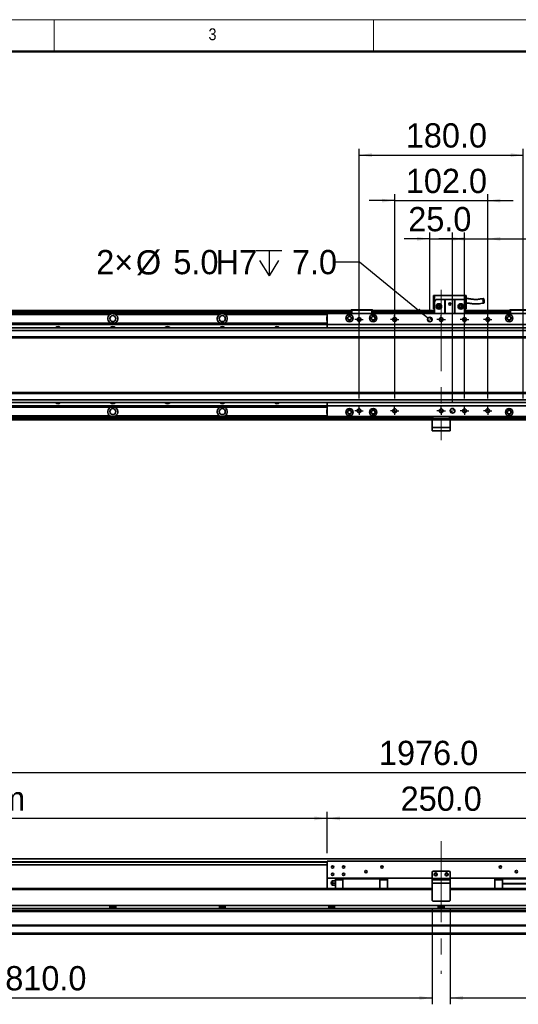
# Model space of a CAD drawing. Header units: millimetres. Extents: x 35 to 2905, y 35 to 2044.
# Tile 3 of 7: x 732 to 1279, y 964 to 2044. Entities that reach past the tile are written whole.
import ezdxf

# ---------------------------------------------------------------- set-up
doc = ezdxf.new("R2010")
doc.units = ezdxf.units.MM
doc.header["$LTSCALE"] = 7
doc.linetypes.add('CENTERX2', pattern=[20.32, 12.7, -2.54, 2.54, -2.54])
doc.layers.add('黑色实线', color=7, linetype='Continuous')
doc.styles.add('SLDTEXTSTYLE1', font='Gothic.ttf', dxfattribs={"width": 0.913})
doc.styles.add('SLDTEXTSTYLE8', font='txt')
doc.dimstyles.new('SLDDIMSTYLE0', dxfattribs={"dimtxt": 26.6, "dimasz": 14, "dimexe": 0, "dimexo": 0.0625, "dimgap": 6.65, "dimtad": 2, "dimdec": 1, "dimrnd": 1e-09, "dimzin": 4, "dimdsep": 46, "dimtxsty": 'SLDTEXTSTYLE8', "dimsah": 1, "dimcen": 0.09, "dimadec": 0, "dimazin": 1, "dimtfac": 1, "dimtdec": 1, "dimtmove": 0, "dimatfit": 0, "dimfxl": 0, "dimfrac": 2, "dimtolj": 1, "dimtzin": 12, "dimarcsym": 0})
doc.dimstyles.new('SLDDIMSTYLE1', dxfattribs={"dimtxt": 26.6, "dimasz": 14, "dimexe": 0, "dimexo": 0.0625, "dimgap": 6.65, "dimtad": 2, "dimdec": 1, "dimrnd": 1e-09, "dimzin": 12, "dimdsep": 46, "dimtxsty": 'SLDTEXTSTYLE8', "dimsah": 1, "dimcen": 0.09, "dimadec": 0, "dimazin": 3, "dimtfac": 1, "dimtdec": 1, "dimtmove": 0, "dimatfit": 0, "dimfxl": 0, "dimfrac": 2, "dimtolj": 1, "dimtzin": 12, "dimarcsym": 0})
doc.dimstyles.new('SLDDIMSTYLE3', dxfattribs={"dimtxt": 26.6, "dimasz": 14, "dimexe": 0, "dimexo": 0.0625, "dimgap": 6.65, "dimtad": 0, "dimtih": 1, "dimtoh": 1, "dimdec": 1, "dimrnd": 1e-09, "dimzin": 4, "dimdsep": 46, "dimtxsty": 'SLDTEXTSTYLE8', "dimsah": 1, "dimcen": 0, "dimadec": 0, "dimazin": 1, "dimtfac": 1, "dimtdec": 1, "dimtofl": 0, "dimtmove": 0, "dimatfit": 3, "dimfxl": 0, "dimfrac": 2, "dimtolj": 1, "dimtzin": 12, "dimarcsym": 0})
doc.dimstyles.new('SLDDIMSTYLE5', dxfattribs={"dimtxt": 26.6, "dimasz": 14, "dimexe": 0, "dimexo": 0.0625, "dimgap": 6.65, "dimtad": 2, "dimdec": 1, "dimrnd": 1e-09, "dimzin": 4, "dimdsep": 46, "dimtxsty": 'SLDTEXTSTYLE8', "dimsah": 1, "dimcen": 0.09, "dimadec": 0, "dimazin": 1, "dimtfac": 1, "dimtdec": 1, "dimtofl": 0, "dimtmove": 0, "dimatfit": 3, "dimfxl": 0, "dimfrac": 2, "dimtolj": 1, "dimtzin": 12, "dimarcsym": 0})

# ---------------------------------------------------------------- blocks, each defined once
blk = doc.blocks.new('SW_SYMBOL_HOLE_DEPTH')
at = {"layer": '黑色实线', "color": 0}
for p, q in [((0, 6125), (5600, 6125)), ((2800, 6125), (2800, 525)), ((700, 3885), (2800, 525)), ((4900, 3885), (2800, 525))]:
    blk.add_line(p, q, dxfattribs=at)
blk = doc.blocks.new('_D_8')
at = {"layer": '黑色实线'}
for p, q in [((1104.9, 1778.2), (1076.9, 1778.2)), ((1179.8, 1716.8), (1104.9, 1778.2))]:
    blk.add_line(p, q, dxfattribs=at)
blk.add_solid([(1179.8, 1716.8), (1170.3, 1727.3), (1167.7, 1724)], dxfattribs=at)
at = {"layer": '黑色实线', "xscale": 0.004985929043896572, "yscale": 0.004985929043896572, "zscale": 0.004985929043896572}
blk.add_blockref('SW_SYMBOL_HOLE_DEPTH', (991.6, 1760.5), dxfattribs=at)
at = {"layer": '黑色实线', "char_height": 26.6, "attachment_point": 1, "style": 'SLDTEXTSTYLE8'}
for s, insert in [('%%c', (859.6, 1791.2)), ('2×', (816.1, 1791.5)), ('5.0', (900.7, 1791.5)), ('H7', (947.1, 1791.5)), ('7.0', (1030.6, 1791.5))]:
    blk.add_mtext(s, dxfattribs=dict(at, insert=insert))
blk = doc.blocks.new('_D_10')
at = {"layer": '黑色实线'}
for p, q in [((1181.8, 1803.7), (1153.8, 1803.7)), ((1181.8, 1724.1), (1181.8, 1810.7)), ((1181.8, 1803.7), (1206.8, 1803.7)), ((1206.8, 1624.1), (1206.8, 1810.7)), ((1206.8, 1803.7), (1234.8, 1803.7))]:
    blk.add_line(p, q, dxfattribs=at)
for points in [[(1181.8, 1803.7), (1167.8, 1805.8), (1167.8, 1801.6)], [(1206.8, 1803.7), (1220.8, 1801.6), (1220.8, 1805.8)]]:
    blk.add_solid(points, dxfattribs=at)
at = {"layer": '黑色实线', "insert": (1158.2, 1838.6), "char_height": 26.6, "attachment_point": 1, "style": 'SLDTEXTSTYLE8'}
blk.add_mtext('25.0', dxfattribs=at)
blk = doc.blocks.new('_D_11')
at = {"layer": '黑色实线'}
for p, q in [((1143.3, 1628.7), (1143.3, 1852.6)), ((1245.3, 1628.7), (1245.3, 1852.6)), ((1143.3, 1845.6), (1115.3, 1845.6)), ((1143.3, 1845.6), (1245.3, 1845.6)), ((1245.3, 1845.6), (1273.3, 1845.6))]:
    blk.add_line(p, q, dxfattribs=at)
for points in [[(1143.3, 1845.6), (1129.3, 1847.7), (1129.3, 1843.5)], [(1245.3, 1845.6), (1259.3, 1843.5), (1259.3, 1847.7)]]:
    blk.add_solid(points, dxfattribs=at)
at = {"layer": '黑色实线', "insert": (1155.5, 1880.5), "char_height": 26.6, "attachment_point": 1, "style": 'SLDTEXTSTYLE8'}
blk.add_mtext('102.0', dxfattribs=at)
blk = doc.blocks.new('_D_12')
at = {"layer": '黑色实线'}
for p, q in [((1104.3, 1628.7), (1104.3, 1902.5)), ((1284.3, 1628.7), (1284.3, 1902.5)), ((1104.3, 1895.5), (1284.3, 1895.5))]:
    blk.add_line(p, q, dxfattribs=at)
for points in [[(1104.3, 1895.5), (1118.3, 1893.4), (1118.3, 1897.6)], [(1284.3, 1895.5), (1270.3, 1897.6), (1270.3, 1893.4)]]:
    blk.add_solid(points, dxfattribs=at)
at = {"layer": '黑色实线', "insert": (1155.5, 1930.4), "char_height": 26.6, "attachment_point": 1, "style": 'SLDTEXTSTYLE8'}
blk.add_mtext('180.0', dxfattribs=at)
blk = doc.blocks.new('_D_13')
at = {"layer": '黑色实线'}
for p, q in [((1219.8, 1803.7), (1191.8, 1803.7)), ((1219.8, 1628.7), (1219.8, 1810.7)), ((1219.8, 1803.7), (1245.3, 1803.7)), ((1245.3, 1628.7), (1245.3, 1810.7)), ((1245.3, 1803.7), (1378.1, 1803.7))]:
    blk.add_line(p, q, dxfattribs=at)
for points in [[(1219.8, 1803.7), (1205.8, 1805.8), (1205.8, 1801.6)], [(1245.3, 1803.7), (1259.3, 1801.6), (1259.3, 1805.8)]]:
    blk.add_solid(points, dxfattribs=at)
at = {"layer": '黑色实线', "insert": (1312.5, 1838.6), "char_height": 26.6, "attachment_point": 1, "style": 'SLDTEXTSTYLE8'}
blk.add_mtext('25.5', dxfattribs=at)
blk = doc.blocks.new('SW_CENTERMARKSYMBOL_0')
at = {"layer": '黑色实线', "color": 0}
for p, q in [((-2.54, 0), (-4.64, 0)), ((0, 0), (-2.54, 0)), ((0, 2.54), (0, 4.64)), ((0, 0), (0, 2.54)), ((0, 0), (0, -2.54)), ((0, 0), (2.54, 0)), ((2.54, 0), (4.64, 0)), ((0, -2.54), (0, -4.64))]:
    blk.add_line(p, q, dxfattribs=at)
blk = doc.blocks.new('SW_CENTERMARKSYMBOL_1')
at = {"layer": '黑色实线', "color": 0}
for p, q in [((-2.54, 0), (-4.64, 0)), ((0, 0), (-2.54, 0)), ((0, 2.54), (0, 4.64)), ((0, 0), (0, 2.54)), ((0, 0), (0, -2.54)), ((0, 0), (2.54, 0)), ((2.54, 0), (4.64, 0)), ((0, -2.54), (0, -4.64))]:
    blk.add_line(p, q, dxfattribs=at)
blk = doc.blocks.new('SW_CENTERMARKSYMBOL_2')
at = {"layer": '黑色实线', "color": 0}
for p, q in [((-2.54, 0), (-4.64, 0)), ((0, 0), (-2.54, 0)), ((0, 2.54), (0, 4.64)), ((0, 0), (0, 2.54)), ((0, 0), (0, -2.54)), ((0, 0), (2.54, 0)), ((2.54, 0), (4.64, 0)), ((0, -2.54), (0, -4.64))]:
    blk.add_line(p, q, dxfattribs=at)
blk = doc.blocks.new('SW_CENTERMARKSYMBOL_3')
at = {"layer": '黑色实线', "color": 0}
for p, q in [((-2.54, 0), (-4.64, 0)), ((0, 0), (-2.54, 0)), ((0, 2.54), (0, 4.64)), ((0, 0), (0, 2.54)), ((0, 0), (0, -2.54)), ((0, 0), (2.54, 0)), ((2.54, 0), (4.64, 0)), ((0, -2.54), (0, -4.64))]:
    blk.add_line(p, q, dxfattribs=at)
blk = doc.blocks.new('SW_CENTERMARKSYMBOL_4')
at = {"layer": '黑色实线', "color": 0}
for p, q in [((-2.54, 0), (-4.64, 0)), ((0, 0), (-2.54, 0)), ((0, 2.54), (0, 4.64)), ((0, 0), (0, 2.54)), ((0, 0), (0, -2.54)), ((0, 0), (2.54, 0)), ((2.54, 0), (4.64, 0)), ((0, -2.54), (0, -4.64))]:
    blk.add_line(p, q, dxfattribs=at)
blk = doc.blocks.new('SW_CENTERMARKSYMBOL_7')
at = {"layer": '黑色实线', "color": 0}
for p, q in [((-2.54, 0), (-4.64, 0)), ((0, 0), (-2.54, 0)), ((0, 2.54), (0, 4.64)), ((0, 0), (0, 2.54)), ((0, 0), (0, -2.54)), ((0, 0), (2.54, 0)), ((2.54, 0), (4.64, 0)), ((0, -2.54), (0, -4.64))]:
    blk.add_line(p, q, dxfattribs=at)
blk = doc.blocks.new('SW_CENTERMARKSYMBOL_8')
at = {"layer": '黑色实线', "color": 0}
for p, q in [((-2.54, 0), (-4.64, 0)), ((0, 0), (-2.54, 0)), ((0, 2.54), (0, 4.64)), ((0, 0), (0, 2.54)), ((0, 0), (0, -2.54)), ((0, 0), (2.54, 0)), ((2.54, 0), (4.64, 0)), ((0, -2.54), (0, -4.64))]:
    blk.add_line(p, q, dxfattribs=at)
blk = doc.blocks.new('SW_CENTERMARKSYMBOL_9')
at = {"layer": '黑色实线', "color": 0}
for p, q in [((-2.54, 0), (-4.64, 0)), ((0, 0), (-2.54, 0)), ((0, 2.54), (0, 4.64)), ((0, 0), (0, 2.54)), ((0, 0), (0, -2.54)), ((0, 0), (2.54, 0)), ((2.54, 0), (4.64, 0)), ((0, -2.54), (0, -4.64))]:
    blk.add_line(p, q, dxfattribs=at)
blk = doc.blocks.new('SW_CENTERMARKSYMBOL_10')
at = {"layer": '黑色实线', "color": 0}
for p, q in [((-2.54, 0), (-4.64, 0)), ((0, 0), (-2.54, 0)), ((0, 2.54), (0, 4.64)), ((0, 0), (0, 2.54)), ((0, 0), (0, -2.54)), ((0, 0), (2.54, 0)), ((2.54, 0), (4.64, 0)), ((0, -2.54), (0, -4.64))]:
    blk.add_line(p, q, dxfattribs=at)
blk = doc.blocks.new('SW_CENTERMARKSYMBOL_11')
at = {"layer": '黑色实线', "color": 0}
for p, q in [((-2.54, 0), (-4.64, 0)), ((0, 0), (-2.54, 0)), ((0, 2.54), (0, 4.64)), ((0, 0), (0, 2.54)), ((0, 0), (0, -2.54)), ((0, 0), (2.54, 0)), ((2.54, 0), (4.64, 0)), ((0, -2.54), (0, -4.64))]:
    blk.add_line(p, q, dxfattribs=at)
blk = doc.blocks.new('SW_DOWELSYMBOL_0')
at = {"linetype": 'Continuous', "lineweight": 18}
h = blk.add_hatch(color=0, dxfattribs=at)
edge = h.paths.add_edge_path(flags=0)
edge.add_arc((0, 0), 2.5, 180, 270)
edge.add_line((0, -2.5), (0, 0))
edge.add_line((0, 0), (-2.5, 0))
h = blk.add_hatch(color=0, dxfattribs=at)
edge = h.paths.add_edge_path(flags=0)
edge.add_arc((0, 0), 2.5, 0, 90)
edge.add_line((0, 2.5), (0, 0))
edge.add_line((0, 0), (2.5, 0))
at = {"layer": '黑色实线', "color": 0}
blk.add_circle((0, 0), 2.5, dxfattribs=at)
blk = doc.blocks.new('SW_DOWELSYMBOL_1')
at = {"linetype": 'Continuous', "lineweight": 18}
h = blk.add_hatch(color=0, dxfattribs=at)
edge = h.paths.add_edge_path(flags=0)
edge.add_arc((0, 0), 2.5, 180, 270)
edge.add_line((0, -2.5), (0, 0))
edge.add_line((0, 0), (-2.5, 0))
h = blk.add_hatch(color=0, dxfattribs=at)
edge = h.paths.add_edge_path(flags=0)
edge.add_arc((0, 0), 2.5, 0, 90)
edge.add_line((0, 2.5), (0, 0))
edge.add_line((0, 0), (2.5, 0))
at = {"layer": '黑色实线', "color": 0}
blk.add_circle((0, 0), 2.5, dxfattribs=at)
blk = doc.blocks.new('_D_14')
at = {"layer": '黑色实线'}
for p, q in [((206.3, 1107.7), (206.3, 1225.4)), ((2182.3, 1107.7), (2182.3, 1225.4)), ((206.3, 1218.4), (2182.3, 1218.4))]:
    blk.add_line(p, q, dxfattribs=at)
for points in [[(206.3, 1218.4), (220.3, 1216.3), (220.3, 1220.5)], [(2182.3, 1218.4), (2168.3, 1220.5), (2168.3, 1216.3)]]:
    blk.add_solid(points, dxfattribs=at)
at = {"layer": '黑色实线', "insert": (1126.1, 1253.3), "char_height": 26.6, "attachment_point": 1, "style": 'SLDTEXTSTYLE8'}
blk.add_mtext('1976.0', dxfattribs=at)
blk = doc.blocks.new('_D_15')
at = {"layer": '黑色实线'}
for p, q in [((241.3, 1123.4), (241.3, 1175.2)), ((1069.3, 1168.2), (241.3, 1168.2)), ((1069.3, 1130.2), (1069.3, 1175.2))]:
    blk.add_line(p, q, dxfattribs=at)
for points in [[(241.3, 1168.2), (255.3, 1166.1), (255.3, 1170.3)], [(1069.3, 1168.2), (1055.3, 1170.3), (1055.3, 1166.1)]]:
    blk.add_solid(points, dxfattribs=at)
at = {"layer": '黑色实线', "char_height": 26.6, "attachment_point": 1, "style": 'SLDTEXTSTYLE8'}
for s, insert in [('828.0', (461.7, 1203.1)), ('=T/2+18mm', (546.5, 1203.1))]:
    blk.add_mtext(s, dxfattribs=dict(at, insert=insert))
blk = doc.blocks.new('_D_16')
at = {"layer": '黑色实线'}
for p, q in [((1069.3, 1130.2), (1069.3, 1175.2)), ((1319.3, 1168.2), (1069.3, 1168.2)), ((1319.3, 1130.2), (1319.3, 1175.2))]:
    blk.add_line(p, q, dxfattribs=at)
for points in [[(1069.3, 1168.2), (1083.3, 1166.1), (1083.3, 1170.3)], [(1319.3, 1168.2), (1305.3, 1170.3), (1305.3, 1166.1)]]:
    blk.add_solid(points, dxfattribs=at)
at = {"layer": '黑色实线', "insert": (1149.8, 1203.1), "char_height": 26.6, "attachment_point": 1, "style": 'SLDTEXTSTYLE8'}
blk.add_mtext('250.0', dxfattribs=at)
blk = doc.blocks.new('_D_18')
at = {"layer": '黑色实线'}
for p, q in [((1184.3, 1069.4), (1184.3, 964.3)), ((374.3, 1061.7), (374.3, 964.3)), ((374.3, 971.3), (1184.3, 971.3))]:
    blk.add_line(p, q, dxfattribs=at)
for points in [[(374.3, 971.3), (388.3, 969.2), (388.3, 973.4)], [(1184.3, 971.3), (1170.3, 973.4), (1170.3, 969.2)]]:
    blk.add_solid(points, dxfattribs=at)
at = {"layer": '黑色实线', "insert": (716.4, 1006.2), "char_height": 26.6, "attachment_point": 1, "style": 'SLDTEXTSTYLE8'}
blk.add_mtext('810.0', dxfattribs=at)
blk = doc.blocks.new('_D_19')
at = {"layer": '黑色实线'}
for p, q in [((1204.3, 1069.4), (1204.3, 964.3)), ((2014.3, 1061.7), (2014.3, 964.3)), ((1204.3, 971.3), (2014.3, 971.3))]:
    blk.add_line(p, q, dxfattribs=at)
for points in [[(1204.3, 971.3), (1218.3, 969.2), (1218.3, 973.4)], [(2014.3, 971.3), (2000.3, 973.4), (2000.3, 969.2)]]:
    blk.add_solid(points, dxfattribs=at)
at = {"layer": '黑色实线', "insert": (1531.7, 1006.2), "char_height": 26.6, "attachment_point": 1, "style": 'SLDTEXTSTYLE8'}
blk.add_mtext('810.0', dxfattribs=at)

msp = doc.modelspace()

# ---------------------------------------------------------------- linework, layer by layer
at = {"color": 7, "linetype": 'Continuous', "lineweight": 18}
for p, q in [((2905, 2044), (35, 2044)), ((770, 2044), (770, 2009)), ((1120, 2009), (1120, 2044)), ((70, 2009), (2870, 2009))]:
    msp.add_line(p, q, dxfattribs=at)
at = {"color": 7, "linetype": 'Continuous', "lineweight": 50}
msp.add_line((2870, 2009), (70, 2009), dxfattribs=at)
at = {"color": 7, "linetype": 'Continuous', "lineweight": 35}
for p, q in [((1185.78, 1741.5), (1186.78, 1741.5)), ((1185.78, 1741.5), (1185.78, 1727.1)), ((1186.78, 1735.1), (1186.78, 1741.5)), ((1186.78, 1741.5), (1220.78, 1741.5)), ((1220.78, 1741.5), (1221.78, 1741.5)), ((1220.78, 1741.5), (1220.78, 1735.1)), ((1221.78, 1727.1), (1221.78, 1741.5)), ((1188.78, 1737.1), (1186.78, 1735.1)), ((1186.78, 1735.1), (1186.78, 1721.7)), ((1188.78, 1737.1), (1198.28, 1737.1)), ((1198.28, 1721.7), (1198.28, 1737.1)), ((1198.28, 1737.1), (1198.78, 1737.1)), ((1198.78, 1737.1), (1198.78, 1721.7)), ((1208.78, 1737.1), (1198.78, 1737.1)), ((1208.78, 1721.7), (1208.78, 1737.1)), ((1208.78, 1737.1), (1209.28, 1737.1)), ((1209.28, 1737.1), (1218.78, 1737.1)), ((1209.28, 1737.1), (1209.28, 1721.7)), ((1220.78, 1735.1), (1218.78, 1737.1)), ((1220.78, 1735.1), (1220.78, 1721.7)), ((1095.28, 1725.2), (218.28, 1725.2)), ((1095.28, 1724.7), (218.28, 1724.7)), ((1095.28, 1722.69), (218.28, 1722.69)), ((334.28, 1725), (1095.28, 1725)), ((334.28, 1724.8), (1095.28, 1724.8)), ((831.11, 1720.69), (717.45, 1720.69)), ((951.11, 1720.69), (837.45, 1720.69)), ((1319.28, 1721.7), (1069.28, 1721.7)), ((1069.28, 1721.7), (1069.28, 1709.7)), ((1095.28, 1725.4), (1095.58, 1725.7)), ((1096.28, 1725.4), (1095.28, 1725.4)), ((1095.28, 1721.7), (1095.28, 1725.4)), ((1095.58, 1725.7), (1096.4, 1725.7)), ((1096.28, 1725.4), (1096.4, 1725.7)), ((1118.28, 1725.4), (1096.28, 1725.4)), ((1096.28, 1725.4), (1096.28, 1721.7)), ((1096.4, 1725.7), (1118.15, 1725.7)), ((1118.28, 1725.4), (1118.15, 1725.7)), ((1118.15, 1725.7), (1118.98, 1725.7)), ((1118.28, 1721.7), (1118.28, 1725.4)), ((1119.28, 1725.4), (1118.28, 1725.4)), ((1118.98, 1725.7), (1119.28, 1725.4)), ((1119.28, 1725.4), (1119.28, 1721.7)), ((1186.78, 1725.2), (1119.28, 1725.2)), ((1119.28, 1725), (1186.78, 1725)), ((1119.28, 1724.8), (1186.78, 1724.8)), ((1186.78, 1724.7), (1119.28, 1724.7)), ((1186.78, 1722.69), (1119.28, 1722.69)), ((1185.78, 1727.1), (1186.78, 1727.1)), ((1220.78, 1727.1), (1221.78, 1727.1)), ((1269.28, 1725.2), (1220.78, 1725.2)), ((1220.78, 1725), (1269.28, 1725)), ((1220.78, 1724.8), (1269.28, 1724.8)), ((1269.28, 1724.7), (1220.78, 1724.7)), ((1269.28, 1722.69), (1220.78, 1722.69)), ((1269.28, 1725.4), (1269.58, 1725.7)), ((1270.28, 1725.4), (1269.28, 1725.4)), ((1269.28, 1721.7), (1269.28, 1725.4)), ((1269.58, 1725.7), (1270.4, 1725.7)), ((1270.28, 1725.4), (1270.4, 1725.7)), ((1270.28, 1725.4), (1270.28, 1721.7)), ((1292.28, 1725.4), (1270.28, 1725.4)), ((1270.4, 1725.7), (1292.15, 1725.7)), ((224.28, 1711.19), (1069.28, 1711.19)), ((224.28, 1710.9), (1069.28, 1710.9)), ((224.28, 1710), (1069.28, 1710)), ((224.28, 1709.71), (1069.28, 1709.71)), ((2149.78, 1706.2), (238.78, 1706.2)), ((1319.28, 1709.7), (1069.28, 1709.7)), ((1069.28, 1709.7), (1069.28, 1706.2)), ((2149.78, 1703.2), (238.78, 1703.2)), ((2149.78, 1696.2), (238.78, 1696.2)), ((238.78, 1695.2), (2149.78, 1695.2)), ((2149.78, 1635.2), (238.78, 1635.2)), ((2149.78, 1634.2), (238.78, 1634.2)), ((224.28, 1620.69), (1069.28, 1620.69)), ((224.28, 1620.4), (1069.28, 1620.4)), ((2149.78, 1627.2), (238.78, 1627.2)), ((2149.78, 1624.2), (238.78, 1624.2)), ((1069.28, 1624.2), (1069.28, 1620.7)), ((1319.28, 1620.7), (1069.28, 1620.7)), ((1069.28, 1620.7), (1069.28, 1608.7)), ((224.28, 1619.5), (1069.28, 1619.5)), ((224.28, 1619.2), (1069.28, 1619.2)), ((831.11, 1609.7), (717.45, 1609.7)), ((951.11, 1609.7), (837.45, 1609.7)), ((1184.28, 1607.7), (218.28, 1607.7)), ((1184.28, 1605.2), (218.28, 1605.2)), ((1319.28, 1608.7), (1069.28, 1608.7)), ((1184.28, 1606.7), (1184.28, 1608.7)), ((1185.28, 1606.7), (1184.28, 1606.7)), ((1184.28, 1605.2), (1184.28, 1606.7)), ((1204.28, 1605.2), (1184.28, 1605.2)), ((1184.28, 1605.2), (1184.28, 1596.7)), ((1185.28, 1608.7), (1185.28, 1606.7)), ((1203.28, 1606.7), (1185.28, 1606.7)), ((1203.28, 1606.7), (1203.28, 1608.7)), ((1204.28, 1606.7), (1203.28, 1606.7)), ((1204.28, 1608.7), (1204.28, 1606.7)), ((2170.28, 1607.7), (1204.28, 1607.7)), ((1204.28, 1606.7), (1204.28, 1605.2)), ((1204.28, 1605.2), (1204.28, 1596.7)), ((2170.28, 1605.2), (1204.28, 1605.2)), ((1184.28, 1596.7), (1204.28, 1596.7)), ((1184.28, 1593.2), (1184.28, 1596.7)), ((1204.28, 1593.2), (1184.28, 1593.2)), ((1204.28, 1596.7), (1204.28, 1593.2)), ((2149.78, 1123.67), (238.78, 1123.67)), ((1069.28, 1117.17), (238.78, 1117.17)), ((1069.28, 1121.32), (1069.28, 1102.82)), ((1319.28, 1121.32), (1069.28, 1121.32)), ((1184.28, 1102.82), (1069.28, 1102.82)), ((1069.28, 1102.82), (1069.28, 1091.32)), ((1078.28, 1100.77), (1078.28, 1101.72)), ((1078.28, 1101.72), (1078.28, 1099.82)), ((1078.28, 1097.32), (1078.28, 1101.72)), ((1086.53, 1101.72), (1078.28, 1101.72)), ((1086.53, 1101.82), (1086.53, 1102.82)), ((1086.53, 1102.82), (1086.53, 1102.61)), ((1086.53, 1102.32), (1086.53, 1102.61)), ((1086.53, 1102.61), (1086.53, 1102.32)), ((1086.53, 1091.26), (1086.53, 1101.82)), ((1086.53, 1101.82), (1127.03, 1101.82)), ((1086.53, 1101.82), (1086.53, 1099.32)), ((1086.53, 1100.77), (1086.53, 1101.72)), ((1127.03, 1101.82), (1127.03, 1102.82)), ((1127.03, 1101.82), (1127.03, 1091.26)), ((1135.28, 1101.72), (1127.03, 1101.72)), ((1135.28, 1100.77), (1135.28, 1101.72)), ((1185.28, 1110.32), (1184.28, 1109.32)), ((1184.28, 1109.32), (1184.28, 1102.32)), ((1184.28, 1102.32), (1204.28, 1102.32)), ((1184.28, 1100.82), (1184.28, 1102.32)), ((1203.28, 1110.32), (1185.28, 1110.32)), ((1204.28, 1109.32), (1203.28, 1110.32)), ((1204.28, 1109.32), (1204.28, 1102.32)), ((1319.28, 1102.82), (1204.28, 1102.82)), ((1204.28, 1102.32), (1204.28, 1100.82)), ((1253.28, 1101.72), (1253.28, 1100.77)), ((1261.53, 1101.72), (1253.28, 1101.72)), ((1261.53, 1102.82), (1261.53, 1101.82)), ((1302.03, 1101.82), (1261.53, 1101.82)), ((1261.53, 1101.82), (1261.53, 1096.82)), ((1184.28, 1091.26), (218.28, 1091.26)), ((224.28, 1091.32), (1078.28, 1091.32)), ((1073.79, 1097.09), (1073.79, 1097.55)), ((1078.28, 1099.82), (1075.96, 1099.82)), ((1075.96, 1097.32), (1078.28, 1097.32)), ((1078.28, 1094.82), (1075.96, 1094.82)), ((1078.28, 1099.82), (1078.28, 1100.77)), ((1078.28, 1091.26), (1078.28, 1100.77)), ((1078.28, 1100.77), (1086.53, 1100.77)), ((1078.28, 1097.32), (1078.28, 1094.12)), ((1078.28, 1097.32), (1078.28, 1093.32)), ((1078.28, 1091.32), (1078.28, 1094.82)), ((1078.28, 1094.82), (1078.28, 1093.32)), ((1086.53, 1100.77), (1086.53, 1091.26)), ((1086.53, 1093.32), (1086.53, 1091.32)), ((1127.03, 1100.77), (1135.28, 1100.77)), ((1135.28, 1100.77), (1135.28, 1091.26)), ((1135.28, 1091.32), (1184.28, 1091.32)), ((1184.28, 1097.32), (1184.28, 1100.82)), ((1184.28, 1100.82), (1204.28, 1100.82)), ((1204.28, 1097.32), (1184.28, 1097.32)), ((1184.28, 1097.32), (1184.28, 1078.32)), ((1204.28, 1100.82), (1204.28, 1097.32)), ((1204.28, 1097.32), (1204.28, 1078.32)), ((1204.28, 1091.32), (1253.28, 1091.32)), ((2170.28, 1091.26), (1204.28, 1091.26)), ((1261.53, 1100.77), (1253.28, 1100.77)), ((1253.28, 1100.77), (1253.28, 1091.26)), ((1261.53, 1096.82), (1302.03, 1096.82)), ((1261.53, 1096.82), (1261.53, 1096.52)), ((1302.03, 1096.52), (1261.53, 1096.52)), ((1261.53, 1096.52), (1261.53, 1091.26)), ((1967.28, 1072.72), (421.28, 1072.72)), ((1967.28, 1069.32), (421.28, 1069.32)), ((831.11, 1072.72), (831.11, 1069.32)), ((837.45, 1071.32), (831.11, 1071.32)), ((837.45, 1069.32), (837.45, 1072.72)), ((951.11, 1072.72), (951.11, 1069.32)), ((957.45, 1071.32), (951.11, 1071.32)), ((957.45, 1069.32), (957.45, 1072.72)), ((1071.11, 1072.72), (1071.11, 1069.32)), ((1077.45, 1071.32), (1071.11, 1071.32)), ((1077.45, 1069.32), (1077.45, 1072.72)), ((1184.28, 1078.32), (1185.28, 1077.32)), ((1203.28, 1077.32), (1185.28, 1077.32)), ((1191.11, 1072.72), (1191.11, 1069.32)), ((1197.45, 1071.32), (1191.11, 1071.32)), ((1197.45, 1069.32), (1197.45, 1072.72)), ((1203.28, 1077.32), (1204.28, 1078.32)), ((1968.03, 1066.26), (420.52, 1066.26)), ((2170.28, 1051.26), (218.28, 1051.26)), ((2170.28, 1050.26), (218.28, 1050.26)), ((2170.28, 1042.32), (218.28, 1042.32)), ((2170.28, 1041.32), (218.28, 1041.32))]:
    msp.add_line(p, q, dxfattribs=at)
at = {"color": 8, "linetype": 'Continuous', "lineweight": 35}
for p, q in [((1095.28, 1724.2), (218.28, 1724.2)), ((1069.28, 1720.69), (957.45, 1720.69)), ((1186.78, 1724.2), (1119.28, 1724.2)), ((1269.28, 1724.2), (1220.78, 1724.2)), ((1069.28, 1609.7), (957.45, 1609.7)), ((1184.28, 1606.2), (218.28, 1606.2)), ((2170.28, 1606.2), (1204.28, 1606.2)), ((1069.28, 1120.67), (238.78, 1120.67)), ((1069.28, 1120.17), (238.78, 1120.17)), ((1184.28, 1090.26), (218.28, 1090.26)), ((2170.28, 1090.26), (1204.28, 1090.26)), ((1967.28, 1067.26), (421.28, 1067.26))]:
    msp.add_line(p, q, dxfattribs=at)
at = {"color": 7, "linetype": 'Continuous', "lineweight": 35}
for centre, radius in [((1191.78, 1729.6), 3), ((1191.78, 1729.6), 1.7), ((1191.78, 1729.6), 1.6), ((1203.78, 1732.1), 1.25), ((1215.78, 1729.6), 3), ((1215.78, 1729.6), 1.7), ((1215.78, 1729.6), 1.6), ((834.28, 1716.2), 3.3), ((954.28, 1716.2), 3.3), ((1093.78, 1716.7), 4), ((1093.78, 1716.7), 2.25), ((1093.78, 1716.7), 2), ((1104.28, 1715.2), 2.1), ((1119.78, 1716.7), 4), ((1119.78, 1716.7), 2.25), ((1119.78, 1716.7), 2), ((1143.28, 1715.2), 2.1), ((1181.78, 1715.2), 2.5), ((1194.28, 1715.2), 2.1), ((1219.78, 1715.2), 2.1), ((1245.28, 1715.2), 2.1), ((1268.78, 1716.7), 4), ((1268.78, 1716.7), 2.25), ((1268.78, 1716.7), 2), ((834.28, 1614.2), 3.3), ((954.28, 1614.2), 3.3), ((1093.78, 1613.69), 4), ((1093.78, 1613.69), 2.25), ((1093.78, 1613.69), 2), ((1104.28, 1615.2), 2.1), ((1119.78, 1613.69), 4), ((1119.78, 1613.69), 2.25), ((1119.78, 1613.69), 2), ((1143.28, 1615.2), 2.1), ((1194.28, 1615.2), 2.1), ((1206.78, 1615.2), 2.5), ((1219.78, 1615.2), 2.1), ((1245.28, 1615.2), 2.1), ((1268.78, 1613.69), 4), ((1268.78, 1613.69), 2.25), ((1268.78, 1613.69), 2), ((1075.28, 1114.82), 1.25), ((1087.28, 1114.82), 1.25), ((1129.28, 1114.82), 1.25), ((1259.28, 1114.82), 1.25), ((1075.28, 1106.82), 1.25), ((1087.28, 1106.82), 1.25), ((1111.78, 1109.82), 1.25), ((1188.28, 1106.82), 1.7), ((1188.28, 1106.82), 1.25), ((1200.28, 1106.82), 1.7), ((1200.28, 1106.82), 1.25), ((1276.78, 1109.82), 1.25)]:
    msp.add_circle(centre, radius, dxfattribs=at)
for centre, radius, start, end in [((834.28, 1716.2), 5.5, 125.18979, 245.50882), ((834.28, 1716.2), 5.5, 294.49118, 54.81021), ((954.28, 1716.2), 5.5, 125.18979, 245.50882), ((954.28, 1716.2), 5.5, 294.49118, 54.81021), ((1074.28, 1716.2), 5.5, 155.38002, 204.61998), ((774.28, 1703.69), 3.75, 41.91572, 138.08428), ((834.28, 1703.69), 3.75, 41.91572, 138.08428), ((894.28, 1703.69), 3.75, 41.91572, 138.08428), ((954.28, 1703.69), 3.75, 41.91572, 138.08428), ((1014.28, 1703.69), 3.75, 41.91572, 138.08428), ((774.28, 1626.7), 3.75, 221.91572, 318.08428), ((834.28, 1626.7), 3.75, 221.91572, 318.08428), ((894.28, 1626.7), 3.75, 221.91572, 318.08428), ((954.28, 1626.7), 3.75, 221.91572, 318.08428), ((1014.28, 1626.7), 3.75, 221.91572, 318.08428), ((834.28, 1614.2), 5.5, 114.49118, 234.81021), ((834.28, 1614.2), 5.5, 305.18979, 65.50882), ((954.28, 1614.2), 5.5, 114.49118, 234.81021), ((954.28, 1614.2), 5.5, 305.18979, 65.50882), ((1074.28, 1614.2), 5.5, 155.38002, 204.61998), ((1073.88, 1097.32), 0.25, 111.36458, 248.69453), ((1076.78, 1097.32), 3, 123.36668, 175.56913), ((1076.78, 1097.32), 3, 184.51433, 236.60291)]:
    msp.add_arc(centre, radius, start, end, dxfattribs=at)
for points, knots in [([(1191.56, 1728.47), (1191.44, 1728.49), (1191.18, 1728.53), (1190.84, 1728.76), (1190.58, 1729.08), (1190.43, 1729.48), (1190.42, 1729.92), (1190.55, 1730.36), (1190.81, 1730.73), (1191.06, 1730.9), (1191.17, 1730.97)], [0, 0, 0, 0, 0.1153486, 0.2312704, 0.3517785, 0.4770105, 0.6065191, 0.74024, 0.8783409, 1, 1, 1, 1]), ([(1191.78, 1728.45), (1191.78, 1728.45), (1191.9, 1728.45), (1192.14, 1728.49), (1192.45, 1728.65), (1192.71, 1728.9), (1192.88, 1729.21), (1192.94, 1729.55), (1192.9, 1729.91), (1192.76, 1730.23), (1192.53, 1730.5), (1192.22, 1730.68), (1191.88, 1730.76), (1191.53, 1730.74), (1191.2, 1730.61), (1190.92, 1730.39), (1190.72, 1730.1), (1190.62, 1729.76), (1190.63, 1729.41), (1190.74, 1729.07), (1190.94, 1728.78), (1191.23, 1728.56), (1191.45, 1728.5), (1191.56, 1728.47)], [0, 0, 0, 0, 0.0017237, 0.0516366, 0.1015441, 0.1514564, 0.2013704, 0.2512881, 0.3012034, 0.351115, 0.4010265, 0.4509412, 0.500855, 0.5507757, 0.6006878, 0.6506019, 0.7005163, 0.7504307, 0.8003419, 0.8502558, 0.9001741, 0.9500902, 1, 1, 1, 1]), ([(1192.38, 1730.97), (1192.52, 1730.88), (1192.78, 1730.7), (1193.04, 1730.27), (1193.15, 1729.8), (1193.09, 1729.33), (1192.88, 1728.92), (1192.55, 1728.63), (1192.23, 1728.5), (1192.04, 1728.48), (1191.99, 1728.47)], [0, 0, 0, 0, 0.1408048, 0.2880609, 0.4304362, 0.5679421, 0.7005812, 0.8284653, 0.9515916, 1, 1, 1, 1]), ([(1215.65, 1728.47), (1215.59, 1728.47), (1215.4, 1728.48), (1215.07, 1728.59), (1214.73, 1728.86), (1214.49, 1729.24), (1214.4, 1729.7), (1214.47, 1730.19), (1214.72, 1730.63), (1214.99, 1730.87), (1215.15, 1730.96), (1215.17, 1730.97)], [0, 0, 0, 0, 0.04883025, 0.16800727, 0.29191861, 0.42054424, 0.55395978, 0.69216765, 0.83493509, 0.98190371, 1, 1, 1, 1]), ([(1215.56, 1728.47), (1215.43, 1728.51), (1215.19, 1728.58), (1214.91, 1728.82), (1214.75, 1729.07), (1214.65, 1729.33), (1214.62, 1729.54), (1214.63, 1729.67), (1214.63, 1729.7), (1214.63, 1729.71), (1214.63, 1729.71), (1214.63, 1729.71), (1214.63, 1729.71), (1214.63, 1729.71)], [0, 0, 0, 0, 0.2369318, 0.4416658, 0.6142323, 0.7545053, 0.9380788, 0.982965, 0.9897878, 0.9952063, 0.9975517, 0.9997681, 1, 1, 1, 1]), ([(1215.99, 1728.47), (1216.13, 1728.49), (1216.41, 1728.54), (1216.76, 1728.8), (1217.01, 1729.14), (1217.13, 1729.55), (1217.12, 1729.98), (1216.98, 1730.38), (1216.74, 1730.74), (1216.5, 1730.89), (1216.38, 1730.97)], [0, 0, 0, 0, 0.12478363, 0.24982007, 0.37484509, 0.4998435, 0.62483156, 0.74982428, 0.87482028, 1, 1, 1, 1]), ([(1240.52, 1738.25), (1239.47, 1738.09), (1237.65, 1737.8), (1235.28, 1737.43), (1233.46, 1737.28), (1231.88, 1737.25), (1230.11, 1737.33), (1228.26, 1737.56), (1226.36, 1737.84), (1224.84, 1738.06), (1223.42, 1738.2), (1222.47, 1738.25), (1221.92, 1738.23), (1221.78, 1738.22)], [0, 0, 0, 0, 0.1728241, 0.3012115, 0.3945092, 0.4622009, 0.5503057, 0.6704393, 0.7542687, 0.8531365, 0.9124961, 0.9778851, 1, 1, 1, 1]), ([(1221.78, 1733.21), (1222.15, 1733.23), (1223.03, 1733.27), (1224.4, 1733.09), (1225.82, 1732.89), (1227.1, 1732.7), (1228.2, 1732.55), (1229.15, 1732.44), (1230.4, 1732.33), (1232.22, 1732.26), (1234.82, 1732.36), (1237.82, 1732.77), (1239.96, 1733.12), (1241.09, 1733.31)], [0, 0, 0, 0, 0.0561686, 0.1350517, 0.2093746, 0.275828, 0.3326396, 0.3788404, 0.4216805, 0.5224836, 0.6560405, 0.8185849, 1, 1, 1, 1]), ([(1240.14, 1737.09), (1240.16, 1737.34), (1240.22, 1737.84), (1240.39, 1738.24), (1240.62, 1738.28), (1240.85, 1738), (1241.06, 1737.49), (1241.25, 1736.8), (1241.39, 1735.99), (1241.47, 1735.15), (1241.47, 1734.37), (1241.4, 1733.75), (1241.26, 1733.36), (1241.06, 1733.27), (1240.86, 1733.38), (1240.67, 1733.72), (1240.5, 1734.25), (1240.35, 1734.99), (1240.24, 1735.73), (1240.16, 1736.28), (1240.14, 1736.54), (1240.12, 1736.62), (1240.12, 1736.64), (1240.12, 1736.72), (1240.13, 1736.87), (1240.13, 1737.01), (1240.14, 1737.09)], [0, 0, 0, 0, 0.0648169, 0.1297793, 0.1897321, 0.242619, 0.2944125, 0.3462427, 0.3987243, 0.4521994, 0.5066008, 0.5614519, 0.616052, 0.6697727, 0.7270682, 0.7653757, 0.8036913, 0.8589088, 0.914229, 0.949554, 0.9640009, 0.9648509, 0.9657588, 0.9687101, 0.9805281, 1, 1, 1, 1]), ([(837.45, 1720.69), (836.99, 1720.96), (836.04, 1721.52), (834.35, 1721.78), (832.61, 1721.56), (831.61, 1720.98), (831.11, 1720.69)], [0, 0, 0, 0, 0.2356941, 0.4864726, 0.7448509, 1, 1, 1, 1]), ([(957.45, 1720.69), (956.99, 1720.96), (956.04, 1721.52), (954.35, 1721.78), (952.61, 1721.56), (951.61, 1720.98), (951.11, 1720.69)], [0, 0, 0, 0, 0.2356941, 0.4864726, 0.7448509, 1, 1, 1, 1]), ([(831.11, 1609.7), (831.57, 1609.44), (832.51, 1608.88), (834.2, 1608.62), (835.94, 1608.84), (836.95, 1609.42), (837.45, 1609.7)], [0, 0, 0, 0, 0.2356941, 0.4864726, 0.7448509, 1, 1, 1, 1]), ([(951.11, 1609.7), (951.57, 1609.44), (952.51, 1608.88), (954.2, 1608.62), (955.94, 1608.84), (956.95, 1609.42), (957.45, 1609.7)], [0, 0, 0, 0, 0.2356941, 0.4864726, 0.7448509, 1, 1, 1, 1]), ([(1075.96, 1099.82), (1075.81, 1099.82), (1075.5, 1099.82), (1075.22, 1099.82), (1075.1, 1099.82), (1075.13, 1099.82), (1075.13, 1099.82)], [0, 0, 0, 0, 0.31864321, 0.63726275, 0.95589876, 1, 1, 1, 1]), ([(1075.96, 1097.32), (1075.81, 1097.41), (1075.5, 1097.6), (1075.21, 1098.03), (1075.09, 1098.51), (1075.16, 1098.99), (1075.41, 1099.43), (1075.72, 1099.69), (1075.92, 1099.8), (1075.96, 1099.82)], [0, 0, 0, 0, 0.1597173, 0.319424, 0.4791369, 0.6388476, 0.7985617, 0.9582658, 1, 1, 1, 1]), ([(1075.96, 1094.82), (1075.81, 1094.91), (1075.5, 1095.1), (1075.21, 1095.53), (1075.09, 1096.01), (1075.16, 1096.49), (1075.41, 1096.93), (1075.72, 1097.19), (1075.92, 1097.3), (1075.96, 1097.32)], [0, 0, 0, 0, 0.15971742, 0.31942335, 0.47913692, 0.63884861, 0.79856154, 0.95826604, 1, 1, 1, 1]), ([(1075.13, 1094.82), (1075.14, 1094.82), (1075.16, 1094.82), (1075.42, 1094.82), (1075.72, 1094.82), (1075.92, 1094.82), (1075.96, 1094.82)], [0, 0, 0, 0, 0.2763099, 0.5963495, 0.9163712, 1, 1, 1, 1])]:
    msp.add_open_spline(points, degree=3, knots=knots, dxfattribs=at)
at = {"layer": '黑色实线', "linetype": 'CENTERX2', "lineweight": 18}
for p, q in [((1194.28, 1747.65), (1194.28, 1582.75)), ((1194.28, 1143.27), (1194.28, 997.67))]:
    msp.add_line(p, q, dxfattribs=at)

# ---------------------------------------------------------------- block references
at = {"layer": '黑色实线'}
for name, p in [('SW_CENTERMARKSYMBOL_0', (1104.28, 1715.2)), ('SW_CENTERMARKSYMBOL_1', (1143.28, 1715.2)), ('SW_DOWELSYMBOL_0', (1181.78, 1715.2)), ('SW_CENTERMARKSYMBOL_2', (1194.28, 1715.2)), ('SW_CENTERMARKSYMBOL_3', (1219.78, 1715.2)), ('SW_CENTERMARKSYMBOL_4', (1245.28, 1715.2)), ('SW_CENTERMARKSYMBOL_11', (1104.28, 1615.2)), ('SW_CENTERMARKSYMBOL_10', (1143.28, 1615.2)), ('SW_CENTERMARKSYMBOL_9', (1194.28, 1615.2)), ('SW_CENTERMARKSYMBOL_8', (1219.78, 1615.2)), ('SW_CENTERMARKSYMBOL_7', (1245.28, 1615.2)), ('SW_DOWELSYMBOL_1', (1206.78, 1615.2))]:
    msp.add_blockref(name, p, dxfattribs=at)

# ---------------------------------------------------------------- texts
at = {"color": 7, "linetype": 'Continuous', "lineweight": 0, "insert": (939.17, 2034.52), "char_height": 12.96, "attachment_point": 1, "style": 'SLDTEXTSTYLE1'}
msp.add_mtext('3', dxfattribs=at)

# ---------------------------------------------------------------- dimensions: what is measured, and where the dimension line sits
at = {"layer": '黑色实线'}
for base, p1, p2, dimstyle, picture, middle in [((1284.28, 1895.5), (1104.28, 1619.84), (1284.28, 1619.84), 'SLDDIMSTYLE5', '_D_12', (1197.91, 1895.5)), ((1245.28, 1845.58), (1143.28, 1619.84), (1245.28, 1619.84), 'SLDDIMSTYLE0', '_D_11', (1197.91, 1845.58)), ((1206.78, 1803.74), (1181.78, 1715.2), (1206.78, 1615.2), 'SLDDIMSTYLE0', '_D_10', (1190.94, 1803.74)), ((1245.28, 1803.74), (1219.78, 1619.84), (1245.28, 1619.84), 'SLDDIMSTYLE1', '_D_13', (1345.28, 1803.74)), ((2182.28, 1218.43), (206.28, 1098.82), (2182.28, 1098.82), 'SLDDIMSTYLE5', '_D_14', (1178.04, 1218.43)), ((1069.28, 1168.16), (1319.28, 1121.32), (1069.28, 1121.32), 'SLDDIMSTYLE5', '_D_16', (1192.15, 1168.16)), ((1184.28, 971.32), (374.28, 1070.62), (1184.28, 1078.32), 'SLDDIMSTYLE5', '_D_18', (758.81, 971.32)), ((2014.28, 971.32), (1204.28, 1078.32), (2014.28, 1070.62), 'SLDDIMSTYLE5', '_D_19', (1574.05, 971.32))]:
    dim = msp.add_linear_dim(base=base, p1=p1, p2=p2, dimstyle=dimstyle, dxfattribs=at)
    dim.commit()
    dim.dimension.update_dxf_attribs({"geometry": picture, "text_midpoint": middle, "dimtype": 160})
dim = msp.add_diameter_dim_2p(p1=(1183.71, 1713.62), p2=(1179.84, 1716.78), text='2×<>H7{\\fGDT;x}7.0', dimstyle='SLDDIMSTYLE3', dxfattribs=at)
dim.commit()
dim.dimension.update_dxf_attribs({"geometry": '_D_8', "text_midpoint": (946.5, 1778.17), "dimtype": 163})
dim = msp.add_linear_dim(base=(241.28, 1168.16), p1=(1069.28, 1121.32), p2=(241.28, 1114.52), text='<>=T/2+18mm', dimstyle='SLDDIMSTYLE5', dxfattribs=at)
dim.commit()
dim.dimension.update_dxf_attribs({"geometry": '_D_15', "text_midpoint": (604.32, 1168.16), "dimtype": 160})

doc.saveas('drawing.dxf')
